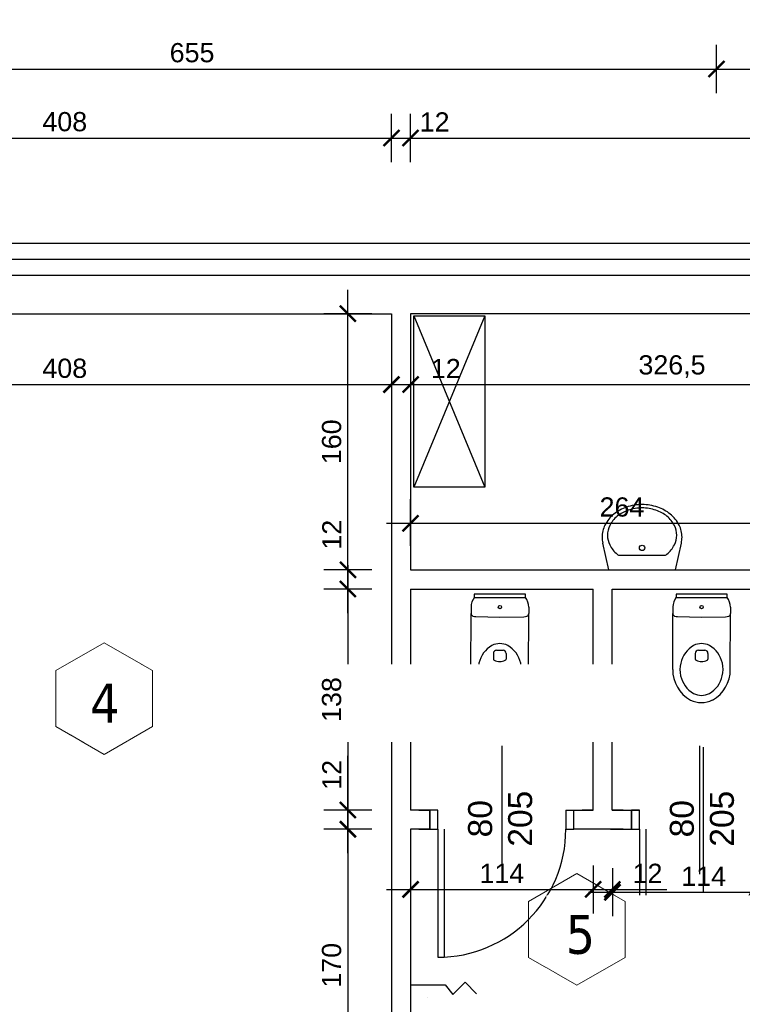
# Model space of a CAD drawing. Header units: millimetres. Extents: x 81517 to 87101, y -14750 to -11780.
# Tile 9 of 20: x 82616 to 83068, y -13059 to -12444. Entities that reach past the tile are written whole.
import ezdxf

# ---------------------------------------------------------------- set-up
doc = ezdxf.new("R2010")
doc.units = ezdxf.units.MM
doc.header["$LTSCALE"] = 100
doc.header["$MEASUREMENT"] = 0
doc.linetypes.add('DASHED', pattern=[0.75, 0.5, -0.25])
for name, color, linetype in [('! wyposażenie', 4, 'Continuous'), ('Okno', 4, 'Continuous'), ('otwór', 1, 'Continuous'), ('STAL', 6, 'Continuous'), ('Warstwa1', 1, 'Continuous'), ('Warstwa2', 2, 'Continuous'), ('WENTYLACJAPRZER', 1, 'DASHED'), ('WYMIARY', 1, 'Continuous'), ('wyposażenie', 4, 'Continuous')]:
    doc.layers.add(name, color=color, linetype=linetype)
doc.layers.add('!OPSY', color=142, linetype='Continuous', lineweight=18)
doc.styles.add('styl1', font='ARIAL.TTF', dxfattribs={"height": 12})
doc.styles.add('styl2', font='TIMES.TTF', dxfattribs={"height": 150})
doc.styles.add('styl4', font='TIMES.TTF', dxfattribs={"height": 100})
doc.linetypes.add('BATTING', pattern='A,0.0001,-0.1,[134,ltypeshp.shx,S=0.1,R=0,X=-0.1,Y=0],-0.2,[134,ltypeshp.shx,S=0.1,R=180,X=0.1,Y=0],-0.1', length=0.4001)
doc.dimstyles.new('2222', dxfattribs={"dimtxt": 12, "dimasz": 10, "dimexe": 15, "dimexo": 15, "dimgap": 4, "dimtad": 1, "dimtxsty": 'styl1', "dimblk": 'ARCHTICK', "dimcen": 2.5, "dimdle": 15, "dimclrd": 1, "dimclre": 1, "dimclrt": 4, "dimadec": 0, "dimazin": 0, "dimtfac": 1, "dimtmove": 0, "dimatfit": 3, "dimldrblk": 'ARCHTICK', "dimfxl": 15, "dimfxlon": 1, "dimlwd": 25, "dimlwe": 25, "dimarcsym": 0})

# ---------------------------------------------------------------- blocks, each defined once
blk = doc.blocks.new('_ArchTick')
at = {"layer": 'Warstwa1', "color": 0, "const_width": 0.15}
blk.add_lwpolyline([(-0.5, -0.5), (0.5, 0.5)], dxfattribs=at)
blk = doc.blocks.new('*D373')
at = {"layer": 'Defpoints', "color": 0, "linetype": 'ByBlock'}
for p in [(82848.57, -12518.01), (82440.57, -12627.75), (82848.57, -12627.75)]:
    blk.add_point(p, dxfattribs=at)
at = {"layer": 'WYMIARY', "color": 1, "linetype": 'ByBlock', "lineweight": 25}
for p, q in [((82440.57, -12533.01), (82440.57, -12503.01)), ((82848.57, -12533.01), (82848.57, -12503.01)), ((82425.57, -12518.01), (82863.57, -12518.01))]:
    blk.add_line(p, q, dxfattribs=at)
at = {"layer": 'WYMIARY', "color": 1, "linetype": 'ByBlock', "lineweight": 25, "xscale": 10, "yscale": 10, "zscale": 10, "rotation": 180}
blk.add_blockref('_ArchTick', (82440.57, -12518.01), dxfattribs=at)
at = {"layer": 'WYMIARY', "color": 1, "linetype": 'ByBlock', "lineweight": 25, "xscale": 10, "yscale": 10, "zscale": 10}
blk.add_blockref('_ArchTick', (82848.57, -12518.01), dxfattribs=at)
at = {"layer": 'WYMIARY', "color": 4, "linetype": 'ByBlock', "insert": (82644.57, -12507.88), "char_height": 12, "attachment_point": 5, "style": 'styl1'}
blk.add_mtext('408', dxfattribs=at)
blk = doc.blocks.new('*D374')
at = {"layer": 'Defpoints', "color": 0, "linetype": 'ByBlock'}
for p in [(82860.57, -12518.01), (82848.57, -12627.75), (82860.57, -12627.75)]:
    blk.add_point(p, dxfattribs=at)
at = {"layer": 'WYMIARY', "color": 1, "linetype": 'ByBlock', "lineweight": 25}
for p, q in [((82848.57, -12533.01), (82848.57, -12503.01)), ((82860.57, -12533.01), (82860.57, -12503.01)), ((82833.57, -12518.01), (82875.57, -12518.01))]:
    blk.add_line(p, q, dxfattribs=at)
at = {"layer": 'WYMIARY', "color": 1, "linetype": 'ByBlock', "lineweight": 25, "xscale": 10, "yscale": 10, "zscale": 10, "rotation": 180}
blk.add_blockref('_ArchTick', (82848.57, -12518.01), dxfattribs=at)
at = {"layer": 'WYMIARY', "color": 1, "linetype": 'ByBlock', "lineweight": 25, "xscale": 10, "yscale": 10, "zscale": 10}
blk.add_blockref('_ArchTick', (82860.57, -12518.01), dxfattribs=at)
at = {"layer": 'WYMIARY', "color": 4, "linetype": 'ByBlock', "insert": (82875.57, -12507.98), "char_height": 12, "attachment_point": 5, "style": 'styl1'}
blk.add_mtext('12', dxfattribs=at)
blk = doc.blocks.new('*D375')
at = {"layer": 'Defpoints', "color": 0, "linetype": 'ByBlock'}
for p in [(83322.57, -12518.01), (82860.57, -12627.75), (83322.57, -12627.75)]:
    blk.add_point(p, dxfattribs=at)
at = {"layer": 'WYMIARY', "color": 1, "linetype": 'ByBlock', "lineweight": 25}
for p, q in [((82860.57, -12533.01), (82860.57, -12503.01)), ((83322.57, -12533.01), (83322.57, -12503.01)), ((82845.57, -12518.01), (83337.57, -12518.01))]:
    blk.add_line(p, q, dxfattribs=at)
at = {"layer": 'WYMIARY', "color": 1, "linetype": 'ByBlock', "lineweight": 25, "xscale": 10, "yscale": 10, "zscale": 10, "rotation": 180}
blk.add_blockref('_ArchTick', (82860.57, -12518.01), dxfattribs=at)
at = {"layer": 'WYMIARY', "color": 1, "linetype": 'ByBlock', "lineweight": 25, "xscale": 10, "yscale": 10, "zscale": 10}
blk.add_blockref('_ArchTick', (83322.57, -12518.01), dxfattribs=at)
at = {"layer": 'WYMIARY', "color": 4, "linetype": 'ByBlock', "insert": (83091.57, -12507.88), "char_height": 12, "attachment_point": 5, "style": 'styl1'}
blk.add_mtext('462', dxfattribs=at)
blk = doc.blocks.new('*D384')
at = {"layer": 'Defpoints', "color": 0, "linetype": 'ByBlock'}
for p in [(83051.57, -12474.91), (82396.57, -12583.75), (83051.57, -12603.75)]:
    blk.add_point(p, dxfattribs=at)
at = {"layer": 'WYMIARY', "color": 1, "linetype": 'ByBlock', "lineweight": 25}
for p, q in [((82396.57, -12489.91), (82396.57, -12459.91)), ((83051.57, -12489.91), (83051.57, -12459.91)), ((82381.57, -12474.91), (83066.57, -12474.91))]:
    blk.add_line(p, q, dxfattribs=at)
at = {"layer": 'WYMIARY', "color": 1, "linetype": 'ByBlock', "lineweight": 25, "xscale": 10, "yscale": 10, "zscale": 10, "rotation": 180}
blk.add_blockref('_ArchTick', (82396.57, -12474.91), dxfattribs=at)
at = {"layer": 'WYMIARY', "color": 1, "linetype": 'ByBlock', "lineweight": 25, "xscale": 10, "yscale": 10, "zscale": 10}
blk.add_blockref('_ArchTick', (83051.57, -12474.91), dxfattribs=at)
at = {"layer": 'WYMIARY', "color": 4, "linetype": 'ByBlock', "insert": (82724.07, -12464.78), "char_height": 12, "attachment_point": 5, "style": 'styl1'}
blk.add_mtext('655', dxfattribs=at)
blk = doc.blocks.new('*D385')
at = {"layer": 'Defpoints', "color": 0, "linetype": 'ByBlock'}
for p in [(83131.57, -12474.91), (83051.57, -12603.75), (83131.57, -12603.75)]:
    blk.add_point(p, dxfattribs=at)
at = {"layer": 'WYMIARY', "color": 1, "linetype": 'ByBlock', "lineweight": 25}
for p, q in [((83051.57, -12489.91), (83051.57, -12459.91)), ((83131.57, -12489.91), (83131.57, -12459.91)), ((83036.57, -12474.91), (83146.57, -12474.91))]:
    blk.add_line(p, q, dxfattribs=at)
at = {"layer": 'WYMIARY', "color": 1, "linetype": 'ByBlock', "lineweight": 25, "xscale": 10, "yscale": 10, "zscale": 10, "rotation": 180}
blk.add_blockref('_ArchTick', (83051.57, -12474.91), dxfattribs=at)
at = {"layer": 'WYMIARY', "color": 1, "linetype": 'ByBlock', "lineweight": 25, "xscale": 10, "yscale": 10, "zscale": 10}
blk.add_blockref('_ArchTick', (83131.57, -12474.91), dxfattribs=at)
at = {"layer": 'WYMIARY', "color": 4, "linetype": 'ByBlock', "insert": (83091.57, -12464.78), "char_height": 12, "attachment_point": 5, "style": 'styl1'}
blk.add_mtext('80', dxfattribs=at)
blk = doc.blocks.new('*D391')
at = {"layer": 'Defpoints', "color": 0, "linetype": 'ByBlock'}
for p in [(83091.57, -12433.96), (82396.57, -12583.75), (83091.57, -12583.75)]:
    blk.add_point(p, dxfattribs=at)
at = {"layer": 'WYMIARY', "color": 1, "linetype": 'ByBlock', "lineweight": 25}
for p, q in [((82396.57, -12448.96), (82396.57, -12418.96)), ((83091.57, -12448.96), (83091.57, -12418.96)), ((82381.57, -12433.96), (83106.57, -12433.96))]:
    blk.add_line(p, q, dxfattribs=at)
at = {"layer": 'WYMIARY', "color": 1, "linetype": 'ByBlock', "lineweight": 25, "xscale": 10, "yscale": 10, "zscale": 10, "rotation": 180}
blk.add_blockref('_ArchTick', (82396.57, -12433.96), dxfattribs=at)
at = {"layer": 'WYMIARY', "color": 1, "linetype": 'ByBlock', "lineweight": 25, "xscale": 10, "yscale": 10, "zscale": 10}
blk.add_blockref('_ArchTick', (83091.57, -12433.96), dxfattribs=at)
at = {"layer": 'WYMIARY', "color": 4, "linetype": 'ByBlock', "insert": (82744.07, -12423.83), "char_height": 12, "attachment_point": 5, "style": 'styl1'}
blk.add_mtext('695', dxfattribs=at)
blk = doc.blocks.new('*D395')
at = {"layer": 'Defpoints', "color": 0, "linetype": 'ByBlock'}
for p in [(84182.57, -12392.08), (82396.57, -12459.91), (84182.57, -12459.91)]:
    blk.add_point(p, dxfattribs=at)
at = {"layer": 'WYMIARY', "color": 1, "linetype": 'ByBlock', "lineweight": 25}
for p, q in [((82396.57, -12407.08), (82396.57, -12377.08)), ((84182.57, -12407.08), (84182.57, -12377.08)), ((82381.57, -12392.08), (84197.57, -12392.08))]:
    blk.add_line(p, q, dxfattribs=at)
at = {"layer": 'WYMIARY', "color": 1, "linetype": 'ByBlock', "lineweight": 25, "xscale": 10, "yscale": 10, "zscale": 10, "rotation": 180}
blk.add_blockref('_ArchTick', (82396.57, -12392.08), dxfattribs=at)
at = {"layer": 'WYMIARY', "color": 1, "linetype": 'ByBlock', "lineweight": 25, "xscale": 10, "yscale": 10, "zscale": 10}
blk.add_blockref('_ArchTick', (84182.57, -12392.08), dxfattribs=at)
at = {"layer": 'WYMIARY', "color": 4, "linetype": 'ByBlock', "insert": (83289.57, -12381.95), "char_height": 12, "attachment_point": 5, "style": 'styl1'}
blk.add_mtext('1786', dxfattribs=at)
blk = doc.blocks.new('*D464')
at = {"layer": 'Defpoints', "color": 0, "linetype": 'ByBlock'}
for p in [(82860.51, -12799.75), (82821.4, -12937.75), (82860.51, -12937.75)]:
    blk.add_point(p, dxfattribs=at)
at = {"layer": 'WYMIARY', "color": 1, "linetype": 'ByBlock', "lineweight": 25}
for p, q in [((82821.4, -12784.75), (82821.4, -12952.75)), ((82836.4, -12799.75), (82806.4, -12799.75)), ((82836.4, -12937.75), (82806.4, -12937.75))]:
    blk.add_line(p, q, dxfattribs=at)
at = {"layer": 'WYMIARY', "color": 1, "linetype": 'ByBlock', "lineweight": 25, "xscale": 10, "yscale": 10, "zscale": 10}
for p, rotation in [((82821.4, -12799.75), 90), ((82821.4, -12937.75), 270)]:
    blk.add_blockref('_ArchTick', p, dxfattribs=dict(at, rotation=rotation))
at = {"layer": 'WYMIARY', "color": 4, "linetype": 'ByBlock', "insert": (82811.26, -12868.75), "char_height": 12, "attachment_point": 5, "rotation": 90, "style": 'styl1'}
blk.add_mtext('138', dxfattribs=at)
blk = doc.blocks.new('*D465')
at = {"layer": 'Defpoints', "color": 0, "linetype": 'ByBlock'}
for p in [(82821.4, -12937.75), (82860.51, -12937.75), (82860.57, -12949.75)]:
    blk.add_point(p, dxfattribs=at)
at = {"layer": 'WYMIARY', "color": 1, "linetype": 'ByBlock', "lineweight": 25}
for p, q in [((82821.4, -12937.75), (82821.4, -12903.81)), ((82836.4, -12937.75), (82806.4, -12937.75)), ((82821.4, -12964.75), (82821.4, -12937.75)), ((82836.4, -12949.75), (82806.4, -12949.75))]:
    blk.add_line(p, q, dxfattribs=at)
at = {"layer": 'WYMIARY', "color": 1, "linetype": 'ByBlock', "lineweight": 25, "xscale": 10, "yscale": 10, "zscale": 10}
for p, rotation in [((82821.4, -12937.75), 90), ((82821.4, -12949.75), 270)]:
    blk.add_blockref('_ArchTick', p, dxfattribs=dict(at, rotation=rotation))
at = {"layer": 'WYMIARY', "color": 4, "linetype": 'ByBlock', "insert": (82811.37, -12915.78), "char_height": 12, "attachment_point": 5, "rotation": 90, "style": 'styl1'}
blk.add_mtext('12', dxfattribs=at)
blk = doc.blocks.new('*D466')
at = {"layer": 'Defpoints', "color": 0, "linetype": 'ByBlock'}
for p in [(82821.4, -12787.75), (82860.57, -12787.75), (82860.51, -12799.75)]:
    blk.add_point(p, dxfattribs=at)
at = {"layer": 'WYMIARY', "color": 1, "linetype": 'ByBlock', "lineweight": 25}
for p, q in [((82821.4, -12787.75), (82821.4, -12753.81)), ((82836.4, -12787.75), (82806.4, -12787.75)), ((82821.4, -12814.75), (82821.4, -12787.75)), ((82836.4, -12799.75), (82806.4, -12799.75))]:
    blk.add_line(p, q, dxfattribs=at)
at = {"layer": 'WYMIARY', "color": 1, "linetype": 'ByBlock', "lineweight": 25, "xscale": 10, "yscale": 10, "zscale": 10}
for p, rotation in [((82821.4, -12787.75), 90), ((82821.4, -12799.75), 270)]:
    blk.add_blockref('_ArchTick', p, dxfattribs=dict(at, rotation=rotation))
at = {"layer": 'WYMIARY', "color": 4, "linetype": 'ByBlock', "insert": (82811.37, -12765.78), "char_height": 12, "attachment_point": 5, "rotation": 90, "style": 'styl1'}
blk.add_mtext('12', dxfattribs=at)
blk = doc.blocks.new('*D467')
at = {"layer": 'Defpoints', "color": 0, "linetype": 'ByBlock'}
for p in [(82821.4, -12627.75), (82860.57, -12627.75), (82860.57, -12787.75)]:
    blk.add_point(p, dxfattribs=at)
at = {"layer": 'WYMIARY', "color": 1, "linetype": 'ByBlock', "lineweight": 25}
for p, q in [((82821.4, -12802.75), (82821.4, -12612.75)), ((82836.4, -12627.75), (82806.4, -12627.75)), ((82836.4, -12787.75), (82806.4, -12787.75))]:
    blk.add_line(p, q, dxfattribs=at)
at = {"layer": 'WYMIARY', "color": 1, "linetype": 'ByBlock', "lineweight": 25, "xscale": 10, "yscale": 10, "zscale": 10}
for p, rotation in [((82821.4, -12627.75), 90), ((82821.4, -12787.75), 270)]:
    blk.add_blockref('_ArchTick', p, dxfattribs=dict(at, rotation=rotation))
at = {"layer": 'WYMIARY', "color": 4, "linetype": 'ByBlock', "insert": (82811.27, -12707.75), "char_height": 12, "attachment_point": 5, "rotation": 90, "style": 'styl1'}
blk.add_mtext('160', dxfattribs=at)
blk = doc.blocks.new('*D468')
at = {"layer": 'Defpoints', "color": 0, "linetype": 'ByBlock'}
for p in [(82865.78, -12949.75), (82821.4, -13119.75), (82860.57, -13119.75)]:
    blk.add_point(p, dxfattribs=at)
at = {"layer": 'WYMIARY', "color": 1, "linetype": 'ByBlock', "lineweight": 25}
for p, q in [((82821.4, -12934.75), (82821.4, -13134.75)), ((82836.4, -12949.75), (82806.4, -12949.75)), ((82836.4, -13119.75), (82806.4, -13119.75))]:
    blk.add_line(p, q, dxfattribs=at)
at = {"layer": 'WYMIARY', "color": 1, "linetype": 'ByBlock', "lineweight": 25, "xscale": 10, "yscale": 10, "zscale": 10}
for p, rotation in [((82821.4, -12949.75), 90), ((82821.4, -13119.75), 270)]:
    blk.add_blockref('_ArchTick', p, dxfattribs=dict(at, rotation=rotation))
at = {"layer": 'WYMIARY', "color": 4, "linetype": 'ByBlock', "insert": (82811.27, -13034.75), "char_height": 12, "attachment_point": 5, "rotation": 90, "style": 'styl1'}
blk.add_mtext('170', dxfattribs=at)
blk = doc.blocks.new('*D490')
at = {"layer": 'Defpoints', "color": 0, "linetype": 'ByBlock'}
for p in [(82440.57, -12628.82), (82848.57, -12627.75), (82848.57, -12672.03)]:
    blk.add_point(p, dxfattribs=at)
at = {"layer": 'WYMIARY', "color": 1, "linetype": 'ByBlock', "lineweight": 25}
for p, q in [((82440.57, -12657.03), (82440.57, -12687.03)), ((82848.57, -12657.03), (82848.57, -12687.03)), ((82425.57, -12672.03), (82863.57, -12672.03))]:
    blk.add_line(p, q, dxfattribs=at)
at = {"layer": 'WYMIARY', "color": 1, "linetype": 'ByBlock', "lineweight": 25, "xscale": 10, "yscale": 10, "zscale": 10, "rotation": 180}
blk.add_blockref('_ArchTick', (82440.57, -12672.03), dxfattribs=at)
at = {"layer": 'WYMIARY', "color": 1, "linetype": 'ByBlock', "lineweight": 25, "xscale": 10, "yscale": 10, "zscale": 10}
blk.add_blockref('_ArchTick', (82848.57, -12672.03), dxfattribs=at)
at = {"layer": 'WYMIARY', "color": 4, "linetype": 'ByBlock', "insert": (82644.57, -12661.91), "char_height": 12, "attachment_point": 5, "style": 'styl1'}
blk.add_mtext('408', dxfattribs=at)
blk = doc.blocks.new('*D491')
at = {"layer": 'Defpoints', "color": 0, "linetype": 'ByBlock'}
for p in [(82848.57, -12627.75), (82860.57, -12627.75), (82860.57, -12672.03)]:
    blk.add_point(p, dxfattribs=at)
at = {"layer": 'WYMIARY', "color": 1, "linetype": 'ByBlock', "lineweight": 25}
for p, q in [((82848.57, -12657.03), (82848.57, -12687.03)), ((82860.57, -12657.03), (82860.57, -12687.03)), ((82833.57, -12672.03), (82860.57, -12672.03)), ((82860.57, -12672.03), (82894.51, -12672.03))]:
    blk.add_line(p, q, dxfattribs=at)
at = {"layer": 'WYMIARY', "color": 1, "linetype": 'ByBlock', "lineweight": 25, "xscale": 10, "yscale": 10, "zscale": 10, "rotation": 180}
blk.add_blockref('_ArchTick', (82848.57, -12672.03), dxfattribs=at)
at = {"layer": 'WYMIARY', "color": 1, "linetype": 'ByBlock', "lineweight": 25, "xscale": 10, "yscale": 10, "zscale": 10}
blk.add_blockref('_ArchTick', (82860.57, -12672.03), dxfattribs=at)
at = {"layer": 'WYMIARY', "color": 4, "linetype": 'ByBlock', "insert": (82882.54, -12662.01), "char_height": 12, "attachment_point": 5, "style": 'styl1'}
blk.add_mtext('12', dxfattribs=at)
blk = doc.blocks.new('*D492')
at = {"layer": 'Defpoints', "color": 0, "linetype": 'ByBlock'}
for p in [(82860.57, -12627.75), (83187.07, -12627.75), (83187.07, -12672.03)]:
    blk.add_point(p, dxfattribs=at)
at = {"layer": 'WYMIARY', "color": 1, "linetype": 'ByBlock', "lineweight": 25}
for p, q in [((82860.57, -12657.03), (82860.57, -12687.03)), ((83187.07, -12657.03), (83187.07, -12687.03)), ((82845.57, -12672.03), (83202.07, -12672.03))]:
    blk.add_line(p, q, dxfattribs=at)
at = {"layer": 'WYMIARY', "color": 1, "linetype": 'ByBlock', "lineweight": 25, "xscale": 10, "yscale": 10, "zscale": 10, "rotation": 180}
blk.add_blockref('_ArchTick', (82860.57, -12672.03), dxfattribs=at)
at = {"layer": 'WYMIARY', "color": 1, "linetype": 'ByBlock', "lineweight": 25, "xscale": 10, "yscale": 10, "zscale": 10}
blk.add_blockref('_ArchTick', (83187.07, -12672.03), dxfattribs=at)
at = {"layer": 'WYMIARY', "color": 4, "linetype": 'ByBlock', "insert": (83023.82, -12660.82), "char_height": 12, "attachment_point": 5, "style": 'styl1'}
blk.add_mtext('326,5', dxfattribs=at)
blk = doc.blocks.new('*D523')
at = {"layer": 'Defpoints', "color": 0, "linetype": 'ByBlock'}
for p in [(82860.57, -12871.97), (82974.57, -12871.97), (82974.57, -12987.34)]:
    blk.add_point(p, dxfattribs=at)
at = {"layer": 'WYMIARY', "color": 1, "linetype": 'ByBlock', "lineweight": 25}
for p, q in [((82860.57, -12972.34), (82860.57, -13002.34)), ((82974.57, -12972.34), (82974.57, -13002.34)), ((82845.57, -12987.34), (82989.57, -12987.34))]:
    blk.add_line(p, q, dxfattribs=at)
at = {"layer": 'WYMIARY', "color": 1, "linetype": 'ByBlock', "lineweight": 25, "xscale": 10, "yscale": 10, "zscale": 10, "rotation": 180}
blk.add_blockref('_ArchTick', (82860.57, -12987.34), dxfattribs=at)
at = {"layer": 'WYMIARY', "color": 1, "linetype": 'ByBlock', "lineweight": 25, "xscale": 10, "yscale": 10, "zscale": 10}
blk.add_blockref('_ArchTick', (82974.57, -12987.34), dxfattribs=at)
at = {"layer": 'WYMIARY', "color": 4, "linetype": 'ByBlock', "insert": (82917.57, -12977.31), "char_height": 12, "attachment_point": 5, "style": 'styl1'}
blk.add_mtext('114', dxfattribs=at)
blk = doc.blocks.new('*D524')
at = {"layer": 'Defpoints', "color": 0, "linetype": 'ByBlock'}
for p in [(82986.57, -12893.03), (83100.57, -12893.03), (83100.57, -12989.14)]:
    blk.add_point(p, dxfattribs=at)
at = {"layer": 'WYMIARY', "color": 1, "linetype": 'ByBlock', "lineweight": 25}
for p, q in [((82986.57, -12974.14), (82986.57, -13004.14)), ((83100.57, -12974.14), (83100.57, -13004.14)), ((82971.57, -12989.14), (83115.57, -12989.14))]:
    blk.add_line(p, q, dxfattribs=at)
at = {"layer": 'WYMIARY', "color": 1, "linetype": 'ByBlock', "lineweight": 25, "xscale": 10, "yscale": 10, "zscale": 10, "rotation": 180}
blk.add_blockref('_ArchTick', (82986.57, -12989.14), dxfattribs=at)
at = {"layer": 'WYMIARY', "color": 1, "linetype": 'ByBlock', "lineweight": 25, "xscale": 10, "yscale": 10, "zscale": 10}
blk.add_blockref('_ArchTick', (83100.57, -12989.14), dxfattribs=at)
at = {"layer": 'WYMIARY', "color": 4, "linetype": 'ByBlock', "insert": (83043.57, -12979.12), "char_height": 12, "attachment_point": 5, "style": 'styl1'}
blk.add_mtext('114', dxfattribs=at)
blk = doc.blocks.new('*D525')
at = {"layer": 'Defpoints', "color": 0, "linetype": 'ByBlock'}
for p in [(82974.57, -12960.97), (82986.57, -12960.97), (82986.57, -12987.34)]:
    blk.add_point(p, dxfattribs=at)
at = {"layer": 'WYMIARY', "color": 1, "linetype": 'ByBlock', "lineweight": 25}
for p, q in [((82974.57, -12975.97), (82974.57, -13002.34)), ((82986.57, -12975.97), (82986.57, -13002.34)), ((82959.57, -12987.34), (82986.57, -12987.34)), ((82986.57, -12987.34), (83020.51, -12987.34))]:
    blk.add_line(p, q, dxfattribs=at)
at = {"layer": 'WYMIARY', "color": 1, "linetype": 'ByBlock', "lineweight": 25, "xscale": 10, "yscale": 10, "zscale": 10, "rotation": 180}
blk.add_blockref('_ArchTick', (82974.57, -12987.34), dxfattribs=at)
at = {"layer": 'WYMIARY', "color": 1, "linetype": 'ByBlock', "lineweight": 25, "xscale": 10, "yscale": 10, "zscale": 10}
blk.add_blockref('_ArchTick', (82986.57, -12987.34), dxfattribs=at)
at = {"layer": 'WYMIARY', "color": 4, "linetype": 'ByBlock', "insert": (83008.54, -12977.31), "char_height": 12, "attachment_point": 5, "style": 'styl1'}
blk.add_mtext('12', dxfattribs=at)
blk = doc.blocks.new('*D532')
at = {"layer": 'Defpoints', "color": 0, "linetype": 'ByBlock'}
for p in [(82860.57, -12758.69), (82860.57, -12787.75), (83124.57, -12787.75)]:
    blk.add_point(p, dxfattribs=at)
at = {"layer": 'STAL', "color": 1, "linetype": 'ByBlock', "lineweight": 25}
for p, q in [((82860.57, -12772.75), (82860.57, -12743.69)), ((83124.57, -12772.75), (83124.57, -12743.69)), ((83139.57, -12758.69), (82845.57, -12758.69))]:
    blk.add_line(p, q, dxfattribs=at)
at = {"layer": 'STAL', "color": 1, "linetype": 'ByBlock', "lineweight": 25, "xscale": 10, "yscale": 10, "zscale": 10, "rotation": 180}
blk.add_blockref('_ArchTick', (82860.57, -12758.69), dxfattribs=at)
at = {"layer": 'STAL', "color": 1, "linetype": 'ByBlock', "lineweight": 25, "xscale": 10, "yscale": 10, "zscale": 10}
blk.add_blockref('_ArchTick', (83124.57, -12758.69), dxfattribs=at)
at = {"layer": 'STAL', "color": 4, "linetype": 'ByBlock', "insert": (82992.57, -12748.56), "char_height": 12, "attachment_point": 5, "style": 'styl1'}
blk.add_mtext('264', dxfattribs=at)

msp = doc.modelspace()

# ---------------------------------------------------------------- linework, layer by layer
at = {"layer": '! wyposażenie', "color": 1}
for p, q in [((82862.571, -12629.142), (82907.021, -12736.006)), ((82907.021, -12629.142), (82862.571, -12736.006))]:
    msp.add_line(p, q, dxfattribs=at)
at = {"layer": '! wyposażenie'}
for p, q in [((82860.573, -13046.983), (82882.169, -13046.983)), ((82871.143, -13054.604), (82871.143, -13054.604))]:
    msp.add_line(p, q, dxfattribs=at)
at = {"layer": '! wyposażenie', "color": 4}
msp.add_lwpolyline([(82907.021, -12629.142), (82907.021, -12736.006), (82862.571, -12736.006), (82862.571, -12629.142)], close=True, dxfattribs=at)
at = {"layer": '! wyposażenie'}
msp.add_lwpolyline([(82882.169, -13046.983), (82887.005, -13052.945), (82894.582, -13045.364), (82901.684, -13052.472)], dxfattribs=at)
at = {"layer": 'otwór', "color": 1}
msp.add_lwpolyline([(82957.51, -12937.75), (82957.51, -12949.75), (82962.51, -12949.75)], dxfattribs=at)
msp.add_lwpolyline([(82962.51, -12949.75), (82962.51, -12949.75)], close=True, dxfattribs=at)
at = {"layer": 'Warstwa1', "color": 2}
for p, q in [((82416.573, -12603.75), (83390.573, -12603.75)), ((82440.573, -12627.75), (82848.573, -12627.75)), ((82848.573, -12627.75), (82848.573, -12973.681)), ((82860.573, -12627.75), (82860.51, -12787.75)), ((83187.073, -12627.75), (82860.573, -12627.75)), ((82860.51, -12787.75), (83124.573, -12787.75)), ((82860.51, -12799.75), (82974.51, -12799.75)), ((82860.573, -12799.75), (82860.573, -12901.751)), ((82974.51, -12800.82), (82974.51, -12799.75)), ((82974.51, -12937.75), (82974.51, -12799.75)), ((82986.51, -12800.82), (82986.51, -12799.75)), ((82986.51, -12799.75), (83100.51, -12799.75)), ((82986.51, -12937.75), (82986.51, -12799.75)), ((82860.573, -12855.75), (82860.573, -12937.75)), ((82872.51, -12937.75), (82860.51, -12937.75)), ((82865.783, -12937.75), (82872.51, -12937.75)), ((82872.51, -12949.75), (82872.51, -12937.75)), ((82872.51, -12937.75), (82872.51, -12949.75)), ((82962.51, -12949.75), (82962.51, -12937.75)), ((82962.51, -12937.75), (82974.51, -12937.75)), ((82974.51, -12937.75), (82967.783, -12937.75)), ((82986.51, -12937.75), (83003.51, -12937.75)), ((82993.237, -12937.75), (82986.51, -12937.75)), ((82998.51, -12949.75), (82998.51, -12937.75)), ((82998.51, -12937.75), (82998.51, -12949.75)), ((82872.51, -12949.75), (82860.51, -12949.75)), ((82860.573, -12949.75), (82860.573, -13013.75)), ((82865.783, -12949.75), (82872.51, -12949.75)), ((82993.237, -12949.75), (82962.51, -12949.75)), ((82985.51, -12949.75), (83003.51, -12949.75)), ((82848.573, -12973.681), (82848.573, -13141.181)), ((82860.573, -12975.75), (82860.573, -13119.75))]:
    msp.add_line(p, q, dxfattribs=at)
at = {"layer": 'Warstwa2', "color": 2}
for p, q in [((82872.51, -12937.75), (82872.51, -12949.75)), ((82998.51, -12937.75), (82998.51, -12949.75))]:
    msp.add_line(p, q, dxfattribs=at)
at = {"layer": 'WENTYLACJAPRZER', "linetype": 'ByBlock'}
for p, q in [((82917.51, -12897.75), (82917.51, -12977.75)), ((83041.01, -12897.75), (83041.01, -12977.75)), ((83043.51, -12989.023), (83043.51, -12898.478)), ((82957.51, -12937.75), (82962.51, -12937.75)), ((82877.51, -12949.75), (82877.51, -13029.75)), ((82881.51, -12949.75), (82881.51, -13029.75)), ((83003.51, -12949.75), (83003.51, -13029.75)), ((83007.51, -12949.75), (83007.51, -13029.75))]:
    msp.add_line(p, q, dxfattribs=at)
for points in [[(82872.51, -12949.75), (82877.51, -12949.75), (82877.51, -12937.75), (82872.51, -12937.75)], [(82998.51, -12949.75), (83003.51, -12949.75), (83003.51, -12937.75), (82998.51, -12937.75)]]:
    msp.add_lwpolyline(points, dxfattribs=at)
for centre in [(82877.51, -12949.75), (83003.51, -12949.75)]:
    msp.add_arc(centre, 80, 270, 360, dxfattribs=at)
at = {"layer": 'wyposażenie'}
for p, q in [((82984.32, -12787.75), (82980.567, -12771.039)), ((83025.92, -12787.75), (83029.673, -12771.039)), ((82990.404, -12778.598), (83019.836, -12778.598)), ((82984.32, -12787.75), (83025.92, -12787.75)), ((82900.359, -12802.947), (82900.355, -12804.947)), ((82932.359, -12803.021), (82900.359, -12802.947)), ((82932.355, -12805.021), (82932.359, -12803.021)), ((83026.359, -12802.947), (83026.355, -12804.947)), ((83058.359, -12803.021), (83026.359, -12802.947)), ((83058.355, -12805.021), (83058.359, -12803.021)), ((82900.355, -12804.947), (82932.355, -12805.021)), ((83026.355, -12804.947), (83058.355, -12805.021)), ((82898.251, -12849.942), (82898.332, -12814.936)), ((82898.341, -12810.942), (82898.332, -12814.936)), ((82934.25, -12850.025), (82934.332, -12815.017)), ((82934.341, -12811.026), (82934.332, -12815.017)), ((83024.251, -12849.942), (83024.332, -12814.936)), ((83024.341, -12810.942), (83024.332, -12814.936)), ((83060.25, -12850.025), (83060.332, -12815.017)), ((83060.341, -12811.026), (83060.332, -12815.017)), ((82901.327, -12816.949), (82916.326, -12817.294)), ((82916.326, -12817.294), (82931.327, -12817.019)), ((83027.327, -12816.949), (83042.326, -12817.294)), ((83042.326, -12817.294), (83057.327, -12817.019)), ((82911.267, -12835.008), (82911.251, -12834.976)), ((83037.267, -12835.008), (83037.251, -12834.976)), ((82912.274, -12839.975), (82912.266, -12843.424)), ((82914.278, -12837.979), (82918.278, -12837.988)), ((82920.274, -12839.993), (82920.266, -12843.442)), ((83038.274, -12839.975), (83038.266, -12843.424)), ((83040.278, -12837.979), (83044.278, -12837.988)), ((83046.274, -12839.993), (83046.266, -12843.442))]:
    msp.add_line(p, q, dxfattribs=at)
msp.add_lwpolyline([(82396.573, -12655.25), (82396.573, -12583.75), (83193.073, -12583.75)], dxfattribs=at)
at = {"layer": 'wyposażenie', "linetype": 'BATTING', "ltscale": 0.2}
msp.add_lwpolyline([(82406.573, -12655.25), (82406.573, -12593.75), (83193.073, -12593.75)], dxfattribs=at)
at = {"layer": 'wyposażenie'}
for points in [[(83029.673, -12771.039, 0.0552809), (83030.08, -12767.366, 0.1178894), (83028.267, -12759.783, 0.1045241), (83022.769, -12752.953, 0.0898986), (83014.886, -12748.589, 0.081729), (83005.12, -12746.982, 0.081729), (82995.354, -12748.589, 0.0898986), (82987.471, -12752.953, 0.1045241), (82981.973, -12759.783, 0.1178894), (82980.16, -12767.366, 0.1178894)], [(83019.836, -12778.598, 0.0119607), (83020.664, -12777.954, 0.1045241), (83025.299, -12772.196, 0.1178894), (83026.752, -12766.118, 0.1178894), (83025.299, -12760.041, 0.1045241), (83020.664, -12754.282, 0.0898986), (83013.82, -12750.494, 0.081729), (83005.12, -12749.062, 0.081729), (82996.42, -12750.494, 0.0898986), (82989.576, -12754.282, 0.1045241), (82984.941, -12760.041, 0.1178894), (82983.488, -12766.118, 0.1178894)], [(82980.16, -12767.366, 0.0552809), (82980.567, -12771.039, 0.1045241)], [(82983.488, -12766.118, 0.1178894), (82984.941, -12772.196, 0.1045241), (82989.576, -12777.954, 0.0119607), (82990.404, -12778.598, 0.081729)]]:
    msp.add_lwpolyline(points, format="xyb", dxfattribs=at)
for centre, radius in [((83005.12, -12774.022), 1.664), ((82916.341, -12810.976), 1.04), ((83042.341, -12810.976), 1.04)]:
    msp.add_circle(centre, radius, dxfattribs=at)
for centre, radius, start, end in [((82908.341, -12810.965), 10, 142.240614, 179.867225), ((82924.341, -12811.002), 10, 359.86722, 36.972543), ((83034.341, -12810.965), 10, 142.240614, 179.867225), ((83050.341, -12811.002), 10, 359.86722, 36.972543), ((82900.131, -12814.979), 1.8, 178.633009, 247.096217), ((82901.341, -12810.949), 6, 251.432267, 269.86722), ((82931.341, -12811.019), 6, 269.86722, 288.302174), ((82932.531, -12815.053), 1.801, 292.664916, 1.168083), ((83026.131, -12814.979), 1.8, 178.633009, 247.096217), ((83027.341, -12810.949), 6, 251.432267, 269.86722), ((83057.341, -12811.019), 6, 269.86722, 288.302174), ((83058.531, -12815.053), 1.801, 292.664916, 1.168083), ((82920.25, -12849.993), 17.472, 120.943032, 166.632463), ((82916.269, -12845.404), 11.573, 64.404502, 115.695835), ((82912.251, -12849.975), 17.509, 13.073639, 58.997834), ((83046.25, -12849.993), 17.472, 120.943032, 166.632463), ((83042.269, -12845.404), 11.573, 64.404502, 115.695835), ((83038.251, -12849.975), 17.509, 13.073639, 58.997834), ((82914.274, -12839.979), 2, 89.867222, 179.867225), ((82918.274, -12839.988), 2, 359.86722, 89.867222), ((83040.274, -12839.979), 2, 89.867222, 179.867225), ((83044.274, -12839.988), 2, 359.86722, 89.867222), ((82920.994, -12850.079), 18.215, 166.910656, 192.282323), ((82913.167, -12843.364), 0.903, 183.827136, 248.125253), ((82916.281, -12836.984), 8, 244.449327, 269.86722), ((82916.281, -12836.984), 7.998, 269.86722, 295.258148), ((82919.427, -12843.422), 0.839, 288.512353, 358.604), ((82911.498, -12849.889), 18.223, 346.916808, 12.276101), ((83046.994, -12850.079), 18.215, 166.910656, 192.282323), ((83039.167, -12843.364), 0.903, 183.827136, 248.125253), ((83042.281, -12836.984), 8, 244.449327, 269.86722), ((83042.281, -12836.984), 7.998, 269.86722, 295.258148), ((83045.427, -12843.422), 0.839, 288.512353, 358.604), ((83037.498, -12849.889), 18.223, 346.916808, 12.276101), ((82920.25, -12849.993), 22, 179.867225, 240.100737), ((82912.251, -12849.975), 22, 299.879181, 359.86722), ((83046.25, -12849.993), 22, 179.867225, 240.100737), ((83038.251, -12849.975), 22, 299.879181, 359.86722), ((82920.25, -12849.993), 17.509, 193.073655, 238.997853), ((82912.251, -12849.975), 17.472, 300.943051, 346.632454), ((83046.25, -12849.993), 17.509, 193.073655, 238.997853), ((83038.251, -12849.975), 17.472, 300.943051, 346.632454), ((82916.232, -12854.564), 11.573, 244.404521, 295.695854), ((83042.232, -12854.564), 11.573, 244.404521, 295.695854), ((82916.154, -12854.526), 16.08, 244.708874, 295.720852), ((83042.154, -12854.526), 16.08, 244.708874, 295.720852)]:
    msp.add_arc(centre, radius, start, end, dxfattribs=at)

# ---------------------------------------------------------------- texts
at = {"layer": 'Okno', "char_height": 15, "width": 68.4853, "attachment_point": 1, "rotation": 90, "style": 'styl2'}
for insert in [(82896.458, -12960.678), (83022.458, -12960.678)]:
    msp.add_mtext('{\\fArial|b0|i0|c238|p34; 80\\P205}', dxfattribs=dict(at, insert=insert))

# ---------------------------------------------------------------- dimensions: what is measured, and where the dimension line sits
at = {"layer": 'STAL', "linetype": 'ByBlock'}
dim = msp.add_linear_dim(base=(82860.573, -12758.686), p1=(83124.573, -12787.75), p2=(82860.573, -12787.75), dimstyle='2222', dxfattribs=at)
dim.commit()
dim.dimension.update_dxf_attribs({"geometry": '*D532', "text_midpoint": (82992.573, -12748.559)})
at = {"layer": 'WYMIARY', "linetype": 'ByBlock'}
for base, p1, p2, picture, middle in [((84182.573, -12392.078), (82396.573, -12459.911), (84182.573, -12459.911), '*D395', (83289.573, -12381.952)), ((83091.573, -12433.957), (82396.573, -12583.75), (83091.573, -12583.75), '*D391', (82744.073, -12423.83)), ((83051.573, -12474.911), (82396.573, -12583.75), (83051.573, -12603.75), '*D384', (82724.073, -12464.784)), ((83131.573, -12474.911), (83051.573, -12603.75), (83131.573, -12603.75), '*D385', (83091.573, -12464.784)), ((82848.573, -12672.034), (82440.573, -12628.822), (82848.573, -12627.75), '*D490', (82644.573, -12661.907)), ((82860.573, -12672.034), (82848.573, -12627.75), (82860.573, -12627.75), '*D491', (82882.541, -12662.009)), ((83187.073, -12672.034), (82860.573, -12627.75), (83187.073, -12627.75), '*D492', (83023.823, -12660.823))]:
    dim = msp.add_linear_dim(base=base, p1=p1, p2=p2, dimstyle='2222', dxfattribs=at)
    dim.commit()
    dim.dimension.update_dxf_attribs({"geometry": picture, "text_midpoint": middle})
for base, p1, p2, picture, middle in [((82848.573, -12518.005), (82440.573, -12627.75), (82848.573, -12627.75), '*D373', (82644.573, -12507.878)), ((83322.573, -12518.005), (82860.573, -12627.75), (83322.573, -12627.75), '*D375', (83091.573, -12507.878))]:
    dim = msp.add_linear_dim(base=base, p1=p1, p2=p2, dimstyle='2222', override={"dimtmove": 1}, dxfattribs=at)
    dim.commit()
    dim.dimension.update_dxf_attribs({"geometry": picture, "text_midpoint": middle})
dim = msp.add_linear_dim(base=(82860.573, -12518.005), p1=(82848.573, -12627.75), p2=(82860.573, -12627.75), dimstyle='2222', override={"dimtmove": 1}, dxfattribs=at)
dim.commit()
dim.dimension.update_dxf_attribs({"geometry": '*D374', "text_midpoint": (82875.573, -12518.005), "dimtype": 160})
for base, p1, p2, picture, middle in [((82821.396, -12627.75), (82860.573, -12787.75), (82860.573, -12627.75), '*D467', (82811.269, -12707.75)), ((82821.396, -12787.75), (82860.51, -12799.75), (82860.573, -12787.75), '*D466', (82811.371, -12765.782)), ((82821.396, -12937.75), (82860.51, -12799.75), (82860.51, -12937.75), '*D464', (82811.265, -12868.75)), ((82821.396, -12937.75), (82860.573, -12949.75), (82860.51, -12937.75), '*D465', (82811.371, -12915.782)), ((82821.396, -13119.75), (82865.783, -12949.75), (82860.573, -13119.75), '*D468', (82811.269, -13034.75))]:
    dim = msp.add_linear_dim(base=base, p1=p1, p2=p2, angle=90, dimstyle='2222', dxfattribs=at)
    dim.commit()
    dim.dimension.update_dxf_attribs({"geometry": picture, "text_midpoint": middle})

# ---------------------------------------------------------------- next in the draw order: texts
at = {"layer": '!OPSY', "char_height": 24.29706, "width": 315.77635, "attachment_point": 1, "style": 'styl4', "bg_fill": 2}
for s, insert in [('{\\fTahoma|b0|i0|c238|p34;4}', (82660.466, -12858.847)), ('{\\fTahoma|b0|i0|c238|p34;5}', (82957.505, -13003.264))]:
    msp.add_mtext(s, dxfattribs=dict(at, insert=insert))

# ---------------------------------------------------------------- next in the draw order: linework, layer by layer
at = {"layer": '!OPSY'}
for points in [[(82669.151, -12903.11), (82699.41, -12885.641), (82699.41, -12850.701), (82669.151, -12833.231), (82638.892, -12850.701), (82638.892, -12885.641)], [(82964.4, -13047.259), (82994.659, -13029.789), (82994.659, -12994.849), (82964.4, -12977.379), (82934.141, -12994.849), (82934.141, -13029.789)]]:
    msp.add_lwpolyline(points, close=True, dxfattribs=at)

# ---------------------------------------------------------------- next in the draw order: dimensions: what is measured, and where the dimension line sits
at = {"layer": 'WYMIARY', "linetype": 'ByBlock'}
for base, p1, p2, picture, middle in [((82974.573, -12987.339), (82860.573, -12871.966), (82974.573, -12871.966), '*D523', (82917.573, -12977.315)), ((83100.573, -12989.141), (82986.573, -12893.035), (83100.573, -12893.035), '*D524', (83043.573, -12979.116)), ((82986.573, -12987.339), (82974.573, -12960.966), (82986.573, -12960.966), '*D525', (83008.541, -12977.315))]:
    dim = msp.add_linear_dim(base=base, p1=p1, p2=p2, dimstyle='2222', dxfattribs=at)
    dim.commit()
    dim.dimension.update_dxf_attribs({"geometry": picture, "text_midpoint": middle})

doc.saveas('drawing.dxf')
